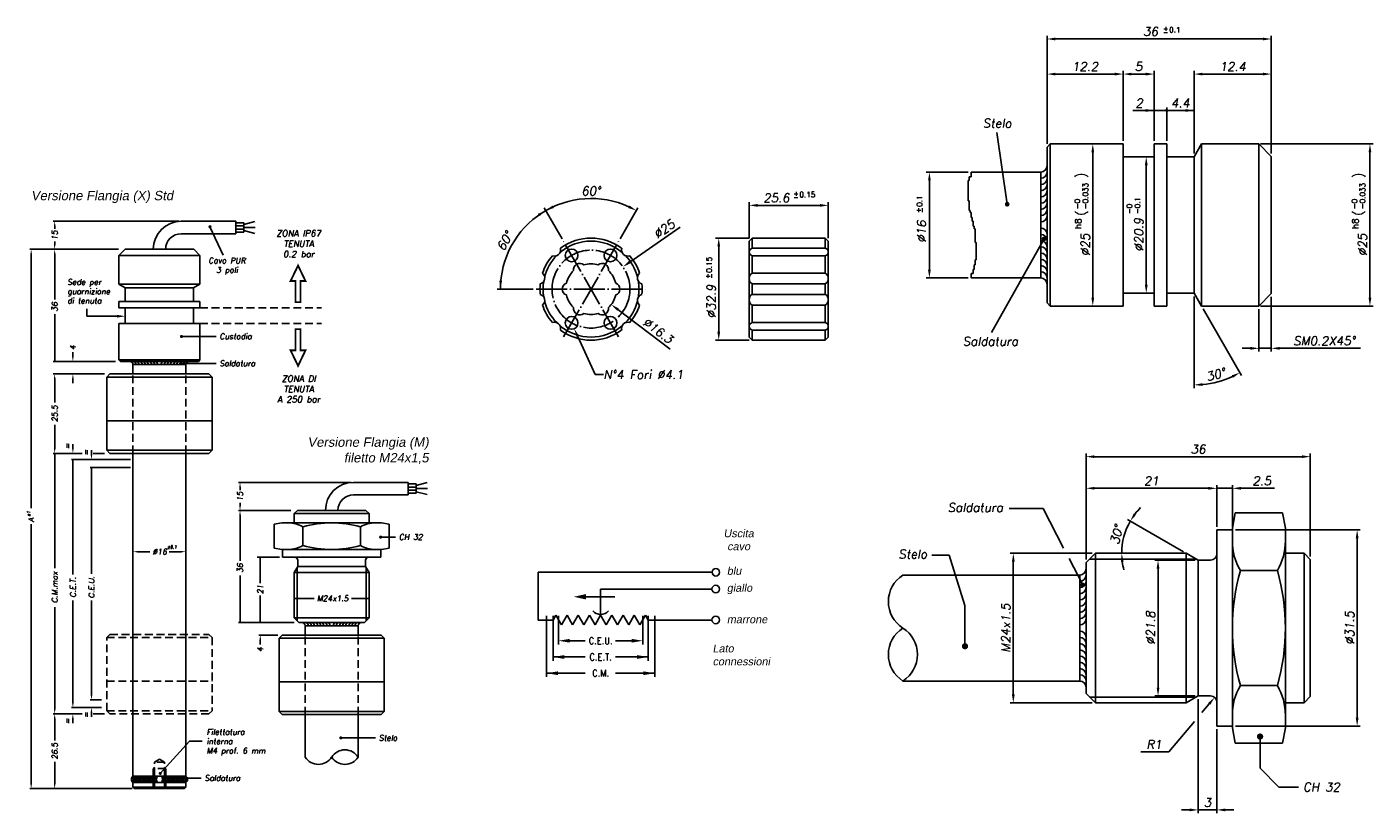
# Model space of a CAD drawing. Extents: x 115 to 547, y 248 to 501.
import ezdxf
from ezdxf.enums import TextEntityAlignment as Align

# ---------------------------------------------------------------- set-up
doc = ezdxf.new("R2010")
doc.units = 0
doc.header["$LTSCALE"] = 10
doc.header["$MEASUREMENT"] = 0
doc.linetypes.add('HIDDEN', pattern=[0.375, 0.25, -0.125])
doc.linetypes.add('TP', pattern=[1.2, 1, -0.1, 0, -0.1])
doc.layers.get('0').update_dxf_attribs({"linetype": 'CONTINUOUS'})
doc.layers.add('QUOTE', color=7, linetype='CONTINUOUS')
doc.styles.add('DEM1', font='romans', dxfattribs={"height": 1.7})
doc.styles.add('DEM2', font='romans.shx', dxfattribs={"oblique": 10})
doc.styles.add('DEM3', font='romans', dxfattribs={"height": 2})
doc.styles.add('Grassetto', font='arialbd0.ttf', dxfattribs={"oblique": 10})

msp = doc.modelspace()

# ---------------------------------------------------------------- linework, layer by layer
at = {"layer": 'QUOTE'}
for p, q in [((442.45, 463.95), (442.45, 497.65)), ((514.45, 463.95), (514.45, 497.65)), ((511.75, 496.65), (445.15, 496.65)), ((442.45, 462.95), (442.45, 486.39)), ((464.15, 485.39), (445.15, 485.39)), ((466.85, 463.95), (466.85, 486.39)), ((466.85, 464.95), (466.85, 486.39)), ((474.15, 485.39), (469.55, 485.39)), ((476.85, 464.95), (476.85, 486.39)), ((489.65, 460.85), (489.65, 486.39)), ((492.35, 485.39), (511.75, 485.39)), ((514.45, 459.93), (514.45, 486.39)), ((489.65, 473.71), (469.96, 473.71)), ((476.85, 463.95), (476.85, 474.71)), ((480.85, 463.95), (480.85, 474.71)), ((480.85, 463.95), (480.85, 474.71)), ((489.65, 459.85), (489.65, 474.71)), ((426.29, 466.6), (429.65, 443.61)), ((442.45, 461.95), (443.45, 462.95)), ((443.45, 462.95), (443.45, 410.95)), ((443.45, 462.95), (466.85, 462.95)), ((465.35, 462.95), (452.8, 462.95)), ((465.85, 462.95), (456.13, 462.95)), ((466.85, 462.95), (466.85, 410.95)), ((476.85, 410.95), (476.85, 462.95)), ((476.85, 462.95), (480.85, 462.95)), ((480.85, 462.95), (480.85, 410.95)), ((489.65, 458.85), (492.02, 462.95)), ((492.02, 462.95), (492.02, 410.95)), ((492.02, 462.95), (510.45, 462.95)), ((514.45, 458.95), (510.45, 462.95)), ((510.45, 462.95), (510.45, 410.95)), ((510.97, 462.95), (547.11, 462.95)), ((442.45, 411.95), (442.45, 461.95)), ((457.13, 460.25), (457.13, 413.65)), ((466.85, 458.85), (476.85, 458.85)), ((475.35, 458.85), (470.98, 458.85)), ((475.85, 458.85), (473.29, 458.85)), ((480.85, 458.85), (489.65, 458.85)), ((489.65, 458.85), (489.65, 415.05)), ((514.45, 458.95), (514.45, 414.95)), ((546.11, 413.65), (546.11, 460.25)), ((417.08, 453.95), (403.68, 453.95)), ((418.08, 453.95), (418.08, 452.44)), ((418.08, 453.95), (440.45, 453.95)), ((440.45, 453.95), (440.45, 436.95)), ((474.29, 456.15), (474.29, 417.75)), ((404.68, 451.25), (404.68, 422.65)), ((417.15, 451.19), (417.15, 444.68)), ((417.46, 451.19), (417.15, 451.19)), ((417.46, 452.44), (417.46, 451.19)), ((418.08, 452.44), (417.46, 452.44)), ((286.74, 432.5), (281, 442.44)), ((305.36, 432.5), (311.1, 442.44)), ((346.81, 432.77), (346.81, 444.25)), ((349.51, 443.25), (369.51, 443.25)), ((372.21, 432.77), (372.21, 444.25)), ((417.15, 444.68), (417.46, 444.68)), ((417.46, 444.68), (417.46, 441.57)), ((417.46, 441.57), (417.77, 441.57)), ((417.77, 441.57), (417.77, 440.95)), ((417.77, 440.95), (418.08, 440.95)), ((418.08, 440.95), (418.08, 439.4)), ((163.75, 438.16), (123.41, 438.16)), ((123.86, 436.66), (123.86, 435.68)), ((164.5, 438.16), (182.05, 438.16)), ((182.05, 438.16), (182.05, 434.16)), ((182.05, 437.66), (184.61, 437.66)), ((182.05, 437.16), (182.05, 436.91)), ((182.05, 436.66), (184.61, 436.66)), ((188.11, 438.1), (184.61, 437.16)), ((184.61, 434.66), (184.61, 437.66)), ((184.61, 436.66), (184.61, 437.66)), ((418.08, 439.4), (418.39, 439.4)), ((418.39, 439.4), (418.39, 438.16)), ((418.39, 438.16), (418.7, 438.16)), ((418.7, 438.16), (418.7, 436.61)), ((418.7, 436.61), (419.01, 436.61)), ((419.01, 436.61), (419.01, 435.67)), ((440.45, 419.95), (440.45, 436.95)), ((164.5, 434.16), (182.05, 434.16)), ((177.98, 427.26), (173.72, 436.39)), ((182.05, 435.66), (184.61, 435.66)), ((182.05, 434.66), (184.61, 434.66)), ((184.61, 436.16), (188.23, 436.16)), ((184.61, 434.66), (184.61, 435.66)), ((188.11, 434.22), (184.61, 435.16)), ((324.63, 436.29), (308.52, 425.06)), ((346.81, 432.77), (336.05, 432.77)), ((347.81, 432.77), (346.81, 431.77)), ((347.81, 432.77), (357.41, 432.77)), ((347.81, 432.77), (347.81, 429.5)), ((371.21, 432.77), (357.41, 432.77)), ((372.21, 431.77), (371.21, 432.77)), ((371.21, 432.77), (371.21, 429.5)), ((419.01, 435.67), (419.33, 435.67)), ((419.33, 435.67), (419.33, 431.33)), ((424.61, 402.4), (441.49, 432.51)), ((142.84, 429.15), (115.86, 429.15)), ((143.59, 429.15), (123.41, 429.15)), ((144.34, 429.15), (123.41, 429.15)), ((123.86, 430.65), (123.86, 431.63)), ((144.49, 427.15), (146.49, 429.15)), ((146.49, 429.15), (168.49, 429.15)), ((168.49, 429.15), (170.49, 427.15)), ((337.05, 430.07), (337.05, 402.67)), ((346.81, 431.77), (346.81, 400.97)), ((346.81, 429.5), (346.81, 427.09)), ((347.81, 429.5), (371.21, 429.5)), ((372.21, 400.97), (372.21, 431.77)), ((372.21, 429.5), (372.21, 427.09)), ((419.33, 431.33), (419.64, 431.33)), ((419.64, 431.33), (419.64, 425.74)), ((116.31, 427.65), (116.31, 346.05)), ((123.86, 427.65), (123.86, 412.99)), ((144.49, 417.94), (144.49, 427.15)), ((144.49, 427.15), (170.49, 427.15)), ((170.49, 417.94), (170.49, 427.15)), ((347.81, 427.09), (371.21, 427.09)), ((347.81, 427.09), (347.81, 421.48)), ((371.21, 427.09), (371.21, 421.48)), ((419.01, 424.19), (419.01, 422.64)), ((419.33, 424.19), (419.01, 424.19)), ((419.33, 425.74), (419.33, 424.19)), ((419.64, 425.74), (419.33, 425.74)), ((346.81, 421.48), (346.81, 418.03)), ((347.81, 421.48), (371.21, 421.48)), ((372.21, 421.48), (372.21, 418.03)), ((417.08, 419.95), (403.68, 419.95)), ((418.08, 421.4), (418.08, 419.95)), ((418.7, 421.4), (418.08, 421.4)), ((418.08, 419.95), (440.45, 419.95)), ((418.7, 422.64), (418.7, 421.4)), ((419.01, 422.64), (418.7, 422.64)), ((144.49, 417.94), (170.49, 417.94)), ((146.54, 416.75), (144.49, 417.94)), ((146.54, 416.75), (168.44, 416.75)), ((146.54, 412.35), (146.54, 416.75)), ((168.44, 416.75), (170.49, 417.94)), ((168.44, 412.35), (168.44, 416.75)), ((277.43, 416.37), (265.95, 416.37)), ((347.81, 418.03), (371.21, 418.03)), ((347.81, 418.03), (347.81, 414.7)), ((371.21, 418.03), (371.21, 414.7)), ((466.85, 415.05), (476.85, 415.05)), ((475.35, 415.05), (470.98, 415.05)), ((475.85, 415.05), (473.29, 415.05)), ((480.85, 415.05), (489.65, 415.05)), ((489.65, 415.05), (492.02, 410.95)), ((514.45, 414.95), (510.45, 410.95)), ((144.49, 412.35), (170.49, 412.35)), ((144.49, 410.35), (144.49, 412.35)), ((170.49, 410.35), (170.49, 412.35)), ((346.81, 414.7), (346.81, 411.25)), ((347.81, 414.7), (371.21, 414.7)), ((347.81, 411.25), (371.21, 411.25)), ((347.81, 411.25), (347.81, 405.65)), ((371.21, 411.25), (371.21, 405.65)), ((372.21, 414.7), (372.21, 411.25)), ((442.45, 411.95), (443.45, 410.95)), ((443.45, 410.95), (466.85, 410.95)), ((465.35, 410.95), (452.8, 410.95)), ((465.85, 410.95), (456.13, 410.95)), ((476.85, 410.95), (480.85, 410.95)), ((489.65, 414.05), (489.65, 384.62)), ((492.02, 410.95), (510.45, 410.95)), ((510.97, 410.95), (534.78, 410.95)), ((511.97, 410.95), (547.11, 410.95)), ((514.45, 413.95), (514.45, 396.37)), ((123.86, 393.15), (123.86, 408.32)), ((134.13, 407.67), (134.13, 410.08)), ((143.84, 407.67), (134.13, 407.67)), ((170.49, 410.35), (144.49, 410.35)), ((146.54, 405.35), (146.54, 410.35)), ((168.44, 405.35), (168.44, 410.35)), ((321.4, 397.14), (304.7, 409.81)), ((492.52, 410.09), (504.87, 388.7)), ((510.45, 409.95), (510.45, 396.37)), ((144.49, 405.35), (170.49, 405.35)), ((144.49, 393.65), (144.49, 405.35)), ((170.49, 393.65), (170.49, 405.35)), ((346.81, 405.65), (346.81, 403.24)), ((347.81, 405.65), (371.21, 405.65)), ((347.81, 403.24), (371.21, 403.24)), ((347.81, 403.24), (347.81, 399.97)), ((371.21, 403.24), (371.21, 399.97)), ((372.21, 405.65), (372.21, 403.24)), ((164.57, 401.18), (175.72, 401.18)), ((297.37, 389), (291.78, 401.22)), ((346.81, 399.97), (336.05, 399.97)), ((346.81, 400.97), (347.81, 399.97)), ((347.81, 399.97), (371.21, 399.97)), ((371.21, 399.97), (372.21, 400.97)), ((129.7, 394.65), (129.7, 396.15)), ((144.49, 393.65), (170.49, 393.65)), ((144.99, 393.15), (144.49, 393.65)), ((169.99, 393.15), (170.49, 393.65)), ((507.75, 397.37), (505.05, 397.37)), ((510.45, 397.37), (514.45, 397.37)), ((517.15, 397.37), (543.08, 397.37)), ((143.38, 393.15), (123.41, 393.15)), ((139.84, 389.15), (123.41, 389.15)), ((139.84, 389.15), (129.25, 389.15)), ((141.59, 389.15), (140.59, 388.15)), ((141.59, 389.15), (173.39, 389.15)), ((169.99, 393.15), (144.99, 393.15)), ((148.99, 392.15), (165.99, 392.15)), ((148.99, 389.15), (148.99, 392.15)), ((164.33, 392.52), (175.72, 392.52)), ((165.99, 389.15), (165.99, 392.15)), ((174.39, 388.15), (173.39, 389.15)), ((297.37, 389), (300.08, 389)), ((123.86, 387.65), (123.86, 379.97)), ((129.7, 387.65), (129.7, 386.15)), ((140.59, 364.65), (140.59, 388.15)), ((140.59, 388.15), (174.39, 388.15)), ((174.39, 388.15), (174.39, 364.65)), ((123.86, 365.15), (123.86, 372.84)), ((140.59, 374.15), (174.39, 374.15)), ((132.51, 363.65), (123.41, 363.65)), ((132.51, 363.65), (123.41, 363.65)), ((123.86, 363.65), (123.86, 326.83)), ((132.71, 363.65), (129.25, 363.65)), ((129.7, 365.15), (129.7, 366.65)), ((132.51, 363.65), (129.74, 363.65)), ((135.67, 363.15), (135.67, 364.65)), ((138.34, 363.65), (136.2, 363.65)), ((139.09, 363.65), (136.26, 363.65)), ((139.84, 363.65), (136.26, 363.65)), ((140.59, 364.65), (141.59, 363.65)), ((140.59, 364.65), (174.39, 364.65)), ((173.39, 363.65), (141.59, 363.65)), ((148.99, 280.06), (148.99, 363.65)), ((165.99, 280.06), (165.99, 363.65)), ((173.39, 363.65), (174.39, 364.65)), ((454.96, 330.6), (454.96, 363.6)), ((526.96, 330.6), (526.96, 363.6)), ((148.24, 361.65), (129.25, 361.65)), ((139.84, 361.65), (129.25, 361.65)), ((129.7, 361.65), (129.7, 324.76)), ((129.7, 360.15), (129.7, 358.65)), ((148.24, 359.15), (135.22, 359.15)), ((135.67, 359.15), (135.67, 325.02)), ((148.99, 362.9), (148.99, 331.65)), ((165.99, 362.9), (165.99, 331.65)), ((457.66, 362.6), (524.26, 362.6)), ((219.04, 354.34), (182.91, 354.34)), ((183.36, 352.84), (183.36, 351.86)), ((219.79, 354.34), (237.34, 354.34)), ((219.79, 350.34), (237.34, 350.34)), ((237.34, 354.34), (237.34, 350.34)), ((237.34, 353.84), (239.9, 353.84)), ((237.34, 353.34), (237.34, 353.09)), ((237.34, 352.84), (239.9, 352.84)), ((237.34, 351.84), (239.9, 351.84)), ((237.34, 350.84), (239.9, 350.84)), ((243.4, 354.28), (239.9, 353.34)), ((239.9, 350.84), (239.9, 353.84)), ((239.9, 352.84), (239.9, 353.84)), ((239.9, 352.34), (243.52, 352.34)), ((239.9, 350.84), (239.9, 351.84)), ((243.4, 350.41), (239.9, 351.34)), ((454.96, 329.6), (454.96, 353.45)), ((457.66, 352.45), (494.26, 352.45)), ((494.26, 352.45), (491.56, 352.45)), ((496.96, 340.1), (496.96, 353.45)), ((496.96, 341.1), (496.96, 353.45)), ((496.96, 352.45), (501.96, 352.45)), ((501.96, 340.1), (501.96, 353.45)), ((504.66, 352.45), (515.45, 352.45)), ((183.36, 346.84), (183.36, 347.82)), ((441.2, 345.93), (430.28, 345.93)), ((447.76, 333.28), (441.2, 345.93)), ((199.63, 345.34), (182.91, 345.34)), ((183.36, 343.84), (183.36, 329.17)), ((200.78, 344.34), (201.78, 345.34)), ((200.78, 341.34), (200.78, 344.34)), ((200.78, 344.34), (224.78, 344.34)), ((201.78, 345.34), (223.78, 345.34)), ((224.78, 344.34), (223.78, 345.34)), ((224.78, 341.34), (224.78, 344.34)), ((486.28, 332.1), (468.32, 342.46)), ((501.96, 339.6), (502.83, 344.55)), ((502.83, 344.55), (518.08, 344.55)), ((518.96, 339.6), (518.08, 344.55)), ((116.31, 257.56), (116.31, 340.9)), ((196.78, 341.34), (194.31, 340.9)), ((194.31, 333.27), (194.31, 340.9)), ((196.78, 341.34), (200.78, 341.34)), ((200.78, 341.34), (224.78, 341.34)), ((203.54, 334.11), (203.54, 340.06)), ((222.02, 334.11), (222.02, 340.06)), ((228.78, 341.34), (224.78, 341.34)), ((228.78, 341.34), (231.26, 340.9)), ((231.26, 333.27), (231.26, 340.9)), ((496.96, 339.1), (501.96, 339.1)), ((496.96, 339.1), (496.96, 276.1)), ((501.96, 339.6), (501.96, 339.1)), ((501.96, 339.1), (501.96, 276.1)), ((502.96, 339.1), (543, 339.1)), ((518.96, 339.6), (518.96, 331.6)), ((196.78, 332.84), (194.31, 333.27)), ((196.78, 332.84), (197.03, 332.84)), ((197.03, 330.34), (197.03, 332.84)), ((197.03, 332.84), (228.53, 332.84)), ((228.5, 336.78), (233.31, 336.78)), ((228.53, 330.34), (228.53, 332.84)), ((228.78, 332.84), (228.53, 332.84)), ((228.78, 332.84), (231.26, 333.27)), ((542, 336.4), (542, 278.8)), ((150.49, 332.1), (154.38, 332.1)), ((164.49, 332.1), (160.6, 332.1)), ((196.03, 330.34), (188.86, 330.34)), ((189.86, 330.34), (189.86, 321.98)), ((197.03, 330.34), (228.53, 330.34)), ((201.88, 327.34), (201.88, 329.34)), ((223.68, 327.34), (223.68, 329.34)), ((411, 330.98), (405.44, 330.98)), ((416.1, 314.88), (411, 330.98)), ((456.96, 331.6), (430.62, 331.6)), ((431.62, 328.9), (431.62, 286.3)), ((453.9, 321.43), (449.5, 329.92)), ((454.96, 328.6), (457.96, 331.6)), ((454.96, 286.6), (454.96, 328.6)), ((456.11, 329.75), (490.35, 329.75)), ((457.96, 331.6), (487.14, 331.6)), ((457.96, 331.6), (457.96, 283.6)), ((489.96, 329.4), (477.08, 329.4)), ((490.96, 329.4), (487.14, 331.6)), ((487.14, 331.6), (487.14, 283.6)), ((490.96, 329.4), (494.96, 329.4)), ((490.96, 329.4), (490.96, 285.8)), ((518.96, 331.6), (524.96, 331.6)), ((518.96, 331.6), (518.96, 283.6)), ((524.96, 331.6), (526.96, 329.6)), ((524.96, 331.6), (524.96, 283.6)), ((526.96, 329.6), (526.96, 285.6)), ((183.36, 309.34), (183.36, 324.5)), ((201.88, 327.34), (200.78, 325.43)), ((200.78, 310.84), (200.78, 325.43)), ((200.78, 325.43), (224.78, 325.43)), ((201.71, 309.91), (201.71, 327.03)), ((201.88, 327.34), (223.68, 327.34)), ((223.68, 327.34), (224.78, 325.43)), ((223.86, 309.91), (223.86, 327.03)), ((224.78, 310.84), (224.78, 325.43)), ((279.11, 325.5), (334.91, 325.5)), ((279.11, 310.17), (279.11, 325.5)), ((396.18, 324.6), (452.96, 324.6)), ((452.96, 324.6), (452.96, 290.6)), ((478.08, 326.7), (478.08, 288.5)), ((504.5, 326.07), (516.41, 326.07)), ((299.14, 320.1), (334.91, 320.1)), ((299.14, 312.15), (299.14, 320.1)), ((129.7, 283.56), (129.7, 316.42)), ((135.67, 286.06), (135.67, 316.42)), ((189.86, 318.06), (189.86, 309.34)), ((207.13, 317.1), (200.78, 317.1)), ((224.78, 317.1), (219.1, 317.1)), ((294.32, 317.63), (303.71, 317.63)), ((123.86, 281.56), (123.86, 314.35)), ((281.8, 311.53), (281.8, 291.9)), ((283.84, 310.17), (284.74, 311.73)), ((283.84, 311.53), (283.84, 297.11)), ((284.74, 311.73), (286.54, 308.61)), ((285.64, 311.53), (285.64, 302.32)), ((286.54, 308.61), (288.34, 311.73)), ((288.34, 311.73), (290.14, 308.61)), ((290.14, 308.61), (291.94, 311.73)), ((291.94, 311.73), (293.74, 308.61)), ((293.74, 308.61), (295.54, 311.73)), ((295.54, 311.73), (297.34, 308.61)), ((297.34, 308.61), (299.14, 311.73)), ((299.14, 311.73), (300.94, 308.61)), ((300.94, 308.61), (302.74, 311.73)), ((302.74, 311.73), (304.54, 308.61)), ((304.54, 308.61), (306.34, 311.73)), ((306.34, 311.73), (308.14, 308.61)), ((308.14, 308.61), (309.94, 311.73)), ((309.94, 311.73), (311.74, 308.61)), ((311.74, 308.61), (313.54, 311.73)), ((312.64, 311.53), (312.64, 302.32)), ((313.54, 311.73), (314.44, 310.17)), ((314.44, 311.53), (314.44, 297.11)), ((316.48, 311.53), (316.48, 291.9)), ((416.1, 301.75), (416.1, 314.88)), ((200.71, 309.34), (182.91, 309.34)), ((197.03, 309.34), (188.86, 309.34)), ((202.28, 309.34), (200.78, 310.84)), ((200.78, 310.84), (224.78, 310.84)), ((223.28, 309.34), (202.28, 309.34)), ((204.28, 308.34), (221.28, 308.34)), ((204.28, 305.34), (204.28, 308.34)), ((221.28, 305.34), (221.28, 308.34)), ((223.28, 309.34), (224.78, 310.84)), ((283.84, 310.17), (279.11, 310.17)), ((314.44, 310.17), (334.91, 310.17)), ((189.4, 305.34), (195.53, 305.34)), ((189.86, 303.84), (189.86, 302.34)), ((196.88, 305.34), (195.88, 304.34)), ((195.88, 280.84), (195.88, 304.34)), ((195.88, 304.34), (229.68, 304.34)), ((196.88, 305.34), (228.68, 305.34)), ((229.68, 304.34), (228.68, 305.34)), ((229.68, 304.34), (229.68, 280.84)), ((283.84, 303.52), (283.84, 302.32)), ((287.67, 303.52), (294.13, 303.52)), ((303.87, 303.52), (310.22, 303.52)), ((283.84, 298.31), (294.13, 298.31)), ((303.87, 298.31), (314.44, 298.31)), ((195.88, 290.34), (229.68, 290.34)), ((281.8, 293.1), (294.13, 293.1)), ((303.87, 293.1), (316.48, 293.1)), ((396.18, 290.6), (452.96, 290.6)), ((454.96, 286.6), (457.96, 283.6)), ((456.11, 285.45), (490.35, 285.45)), ((489.96, 285.8), (477.08, 285.8)), ((490.96, 285.8), (487.14, 283.6)), ((490.96, 285.8), (494.96, 285.8)), ((504.5, 289.12), (516.41, 289.12)), ((524.96, 283.6), (526.96, 285.6)), ((138.94, 282.06), (129.25, 282.06)), ((138.94, 282.06), (129.25, 282.06)), ((129.7, 283.56), (129.7, 285.06)), ((138.94, 284.56), (135.22, 284.56)), ((456.96, 283.6), (430.62, 283.6)), ((457.96, 283.6), (487.14, 283.6)), ((490.96, 284.8), (490.96, 248.22)), ((492.17, 280.49), (494.51, 283.26)), ((518.96, 283.6), (524.96, 283.6)), ((518.96, 275.6), (518.96, 283.6)), ((132.51, 280.06), (123.41, 280.06)), ((132.51, 280.06), (123.41, 280.06)), ((123.86, 278.56), (123.86, 271.47)), ((132.71, 280.06), (129.25, 280.06)), ((129.7, 278.56), (129.7, 277.06)), ((132.51, 280.06), (129.74, 280.06)), ((132.51, 280.06), (129.74, 280.06)), ((135.67, 280.56), (135.67, 279.06)), ((138.34, 280.06), (136.2, 280.06)), ((139.84, 280.06), (136.26, 280.06)), ((148.99, 260.06), (148.99, 280.06)), ((165.99, 260.06), (165.99, 280.06)), ((195.88, 280.84), (196.88, 279.84)), ((195.88, 280.84), (229.68, 280.84)), ((228.68, 279.84), (196.88, 279.84)), ((204.28, 266.18), (204.28, 279.84)), ((221.28, 266.18), (221.28, 279.84)), ((228.68, 279.84), (229.68, 280.84)), ((481.53, 267.82), (489.74, 277.59)), ((215.71, 272.34), (226.86, 272.34)), ((496.96, 276.1), (501.96, 276.1)), ((496.96, 275.1), (496.96, 248.22)), ((501.96, 275.6), (501.96, 276.1)), ((501.96, 275.6), (502.83, 270.65)), ((502.96, 276.1), (543, 276.1)), ((510.84, 272.77), (510.84, 262.62)), ((518.96, 275.6), (518.08, 270.65)), ((157.76, 260.95), (167.11, 271.25)), ((167.11, 271.25), (171.26, 271.25)), ((502.83, 270.65), (518.08, 270.65)), ((123.86, 257.56), (123.86, 264.64)), ((472.55, 267.82), (481.53, 267.82)), ((165.99, 260.06), (148.99, 260.06)), ((163.93, 259.44), (170.94, 259.44)), ((510.84, 262.62), (516.89, 256.49)), ((147.99, 256.06), (115.86, 256.06)), ((148.74, 256.06), (123.41, 256.06)), ((165.99, 258.06), (148.99, 258.06)), ((148.99, 256.56), (148.99, 258.06)), ((148.99, 256.56), (165.99, 256.56)), ((148.99, 256.56), (149.49, 256.06)), ((165.49, 256.06), (149.49, 256.06)), ((165.99, 256.56), (165.49, 256.06)), ((165.99, 256.56), (165.99, 258.06)), ((516.89, 256.49), (523.22, 256.49)), ((488.26, 249.22), (485.56, 249.22)), ((490.96, 249.22), (496.96, 249.22)), ((499.66, 249.22), (502.36, 249.22))]:
    msp.add_line(p, q, dxfattribs=at)
at = {"layer": 'QUOTE', "linetype": 'TP'}
for p, q in [((304.86, 401.1), (287.24, 431.63)), ((287.24, 401.1), (304.86, 431.63)), ((278.43, 416.37), (313.68, 416.37))]:
    msp.add_line(p, q, dxfattribs=at)
at = {"layer": 'QUOTE', "linetype": 'HIDDEN'}
for p, q in [((170.49, 410.35), (209.49, 410.35)), ((170.49, 405.35), (209.49, 405.35)), ((148.99, 363.65), (148.99, 389.15)), ((165.99, 363.65), (165.99, 389.15)), ((140.59, 304.56), (141.59, 305.56)), ((140.59, 281.06), (140.59, 304.56)), ((140.59, 304.56), (174.39, 304.56)), ((141.59, 305.56), (173.39, 305.56)), ((173.39, 305.56), (174.39, 304.56)), ((174.39, 304.56), (174.39, 281.06)), ((204.28, 279.84), (204.28, 305.34)), ((221.28, 279.84), (221.28, 305.34)), ((140.59, 290.56), (174.39, 290.56)), ((140.59, 281.06), (141.59, 280.06)), ((140.59, 281.06), (174.39, 281.06)), ((174.39, 281.06), (173.39, 280.06)), ((173.39, 280.06), (141.59, 280.06)), ((155.87, 264.56), (157.49, 265.49)), ((155.87, 256.56), (155.87, 264.56)), ((159.11, 264.56), (155.87, 264.56)), ((159.11, 264.56), (157.49, 265.49)), ((159.11, 256.56), (159.11, 264.56)), ((155.87, 262.94), (155.49, 262.56)), ((155.49, 256.18), (155.49, 262.56)), ((159.49, 262.56), (155.49, 262.56)), ((159.11, 262.94), (159.49, 262.56)), ((159.49, 256.18), (159.49, 262.56)), ((155.87, 256.56), (155.37, 256.06)), ((159.11, 256.56), (155.87, 256.56)), ((159.11, 256.56), (159.61, 256.06))]:
    msp.add_line(p, q, dxfattribs=at)
at = {"layer": 'QUOTE'}
for points, const_width in [([(480.6, 473.71, 1), (481.1, 473.71, 1)], 0.5), ([(429.27, 443.61, 1), (430.02, 443.61, 1)], 0.75), ([(173.72, 436.14, 1), (173.72, 436.64, 1)], 0.5), ([(441.12, 432.51, 1), (441.87, 432.51, 1)], 0.75), ([(164.57, 400.93, 1), (164.57, 401.43, 1)], 0.5), ([(164.08, 392.52, 1), (164.58, 392.52, 1)], 0.5), ([(228.5, 336.53, 1), (228.5, 337.03, 1)], 0.5), ([(453.52, 321.43, 1), (454.27, 321.43, 1)], 0.75), ([(415.6, 301.75, 1), (416.6, 301.75, 1)], 1), ([(215.71, 272.09, 1), (215.71, 272.59, 1)], 0.5), ([(510.34, 272.77, 1), (511.34, 272.77, 1)], 1), ([(157.51, 260.95, 1), (158.01, 260.95, 1)], 0.5)]:
    msp.add_lwpolyline(points, format="xyb", close=True, dxfattribs=dict(at, const_width=const_width))
at = {"layer": 'QUOTE', "const_width": 0.6}
for points in [[(202.79, 412.19), (202.79, 418.95), (204.39, 418.95), (201.99, 423.95), (199.58, 418.95), (201.19, 418.95), (201.19, 412.19)], [(202.79, 403.52), (202.79, 396.75), (204.39, 396.75), (201.99, 391.75), (199.58, 396.75), (201.19, 396.75), (201.19, 403.52)]]:
    msp.add_lwpolyline(points, close=True, dxfattribs=at)
at = {"layer": 'QUOTE', "linetype": 'TP'}
msp.add_circle((296.05, 416.37), 12.5, dxfattribs=at)
at = {"layer": 'QUOTE'}
for centre, radius in [((289.8, 427.19), 2.05), ((302.3, 427.19), 2.05), ((289.8, 405.54), 2.05), ((302.3, 405.54), 2.05), ((336.11, 325.5), 1.2), ((336.08, 320.12), 1.2), ((336.08, 310.19), 1.2)]:
    msp.add_circle(centre, radius, dxfattribs=at)
for centre, radius, start, end in [((440.45, 455.95), 2, 270, 0), ((440.45, 453.95), 2, 270, 0), ((440.45, 451.95), 2, 270, 0), ((440.45, 449.95), 2, 270, 0), ((296.05, 416.37), 29.1, 65.3174, 180), ((440.45, 447.95), 2, 270, 0), ((440.45, 445.95), 2, 270, 0), ((440.45, 443.95), 2, 270, 0), ((440.45, 441.95), 2, 270, 0), ((164.5, 429.15), 9.01, 90, 180), ((440.45, 439.95), 2, 270, 0), ((164.5, 429.15), 5.01, 90, 180), ((296.05, 416.37), 16.4, 53.17, 126.83), ((440.45, 433.95), 2, 0, 90), ((440.45, 431.95), 2, 0, 90), ((284.29, 428.98), 2, 251.1967, 14.8033), ((296.05, 416.37), 15.4, 49.6717, 130.3283), ((307.82, 428.98), 2, 165.1967, 288.8033), ((348.03, 428.29), 1.22, 100.4889, 259.5111), ((370.99, 428.29), 1.22, 280.4889, 79.5111), ((440.45, 429.95), 2, 0, 90), ((440.45, 427.95), 2, 0, 90), ((440.45, 425.95), 2, 0, 90), ((296.05, 416.37), 16.4, 139.17, 161.83), ((296.05, 416.37), 15.4, 135.6717, 165.3283), ((292.43, 422.65), 2, 49.8769, 190.1231), ((296.05, 416.37), 8.15, 73.343, 106.657), ((299.68, 422.65), 2, 349.8769, 130.1231), ((296.05, 416.37), 15.4, 14.6717, 44.3283), ((296.05, 416.37), 16.4, 18.17, 40.83), ((440.45, 423.95), 2, 0, 90), ((440.45, 421.95), 2, 0, 90), ((279.18, 419.96), 2, 286.1967, 49.8033), ((296.05, 416.37), 8.15, 133.343, 166.657), ((296.05, 416.37), 8.15, 13.343, 46.657), ((312.92, 419.96), 2, 130.1967, 253.8033), ((348.8, 419.76), 1.99, 119.7727, 240.2273), ((370.23, 419.76), 1.99, 299.7727, 60.2273), ((440.45, 419.95), 2, 0, 90), ((440.45, 417.95), 2, 0, 90), ((296.05, 416.37), 16.4, 174.17, 185.83), ((296.05, 416.37), 15.4, 170.6717, 189.3283), ((288.8, 416.37), 2, 109.8769, 250.1231), ((303.3, 416.37), 2, 289.8769, 70.1231), ((296.05, 416.37), 15.4, 350.6717, 9.3283), ((296.05, 416.37), 16.4, 354.17, 5.83), ((279.18, 412.78), 2, 310.1967, 73.8033), ((296.05, 416.37), 16.4, 198.17, 220.83), ((296.05, 416.37), 15.4, 194.6717, 224.3283), ((296.05, 416.37), 8.15, 193.343, 226.657), ((296.05, 416.37), 8.15, 313.343, 346.657), ((296.05, 416.37), 15.4, 315.6717, 345.3283), ((296.05, 416.37), 16.4, 319.17, 341.83), ((312.92, 412.78), 2, 106.1967, 229.8033), ((348.8, 412.98), 1.99, 119.7727, 240.2273), ((370.23, 412.98), 1.99, 299.7727, 60.2273), ((292.43, 410.09), 2, 169.8769, 310.1231), ((296.05, 416.37), 8.15, 253.343, 286.657), ((299.68, 410.09), 2, 229.8769, 10.1231), ((284.29, 403.75), 2, 345.1967, 108.8033), ((296.05, 416.37), 15.4, 229.6717, 310.3283), ((296.05, 416.37), 16.4, 233.17, 306.542), ((307.82, 403.75), 2, 71.1967, 194.8033), ((348.03, 404.44), 1.22, 100.4889, 259.5111), ((370.99, 404.44), 1.22, 280.4889, 79.5111), ((147.99, 392.15), 1, 0, 90), ((148.99, 392.15), 1, 0, 90), ((149.99, 392.15), 1, 0, 90), ((150.99, 392.15), 1, 0, 90), ((151.99, 392.15), 1, 0, 90), ((152.99, 392.15), 1, 0, 90), ((153.99, 392.15), 1, 0, 90), ((154.99, 392.15), 1, 0, 90), ((155.99, 392.15), 1, 0, 90), ((158.99, 392.15), 1, 90, 180), ((159.99, 392.15), 1, 90, 180), ((160.99, 392.15), 1, 90, 180), ((161.99, 392.15), 1, 90, 180), ((162.99, 392.15), 1, 90, 180), ((163.99, 392.15), 1, 90, 180), ((164.99, 392.15), 1, 90, 180), ((165.99, 392.15), 1, 90, 180), ((166.99, 392.15), 1, 90, 180), ((489.65, 415.05), 29.43, 275.2582, 294.7418), ((219.79, 345.34), 9.01, 90, 180), ((219.79, 345.34), 5.01, 90, 180), ((487.14, 331.6), 20.73, 135.0663, 142.5332), ((487.14, 331.6), 20.73, 150, 180), ((198.93, 332.33), 9.01, 59.167, 90.913), ((212.78, 307.17), 34.17, 74.3133, 105.6867), ((226.64, 332.33), 9.01, 89.087, 120.833), ((198.93, 341.85), 9.01, 269.087, 300.833), ((212.78, 367), 34.17, 254.3133, 285.6867), ((226.64, 341.85), 9.01, 239.167, 270.913), ((519.98, 335.31), 18.02, 179.087, 210.833), ((500.93, 335.31), 18.02, 329.167, 0.913), ((200.88, 329.34), 1, 0, 90), ((224.68, 329.34), 1, 90, 180), ((487.14, 331.6), 20.73, 187.4668, 194.9337), ((494.96, 331.4), 2, 270, 0), ((401.57, 316.1), 10.07, 122.3955, 237.6045), ((452.96, 326.6), 2, 270, 0), ((452.96, 324.6), 2, 270, 0), ((570.29, 307.6), 68.33, 164.3133, 195.6867), ((450.62, 307.6), 68.33, 344.3133, 15.6867), ((452.96, 322.6), 2, 270, 0), ((452.96, 320.6), 2, 270, 0), ((452.96, 318.6), 2, 270, 0), ((452.96, 316.6), 2, 270, 0), ((299.14, 315.48), 3.51, 223.1106, 316.8894), ((452.96, 314.6), 2, 270, 0), ((452.96, 312.6), 2, 270, 0), ((203.28, 308.34), 1, 0, 90), ((204.28, 308.34), 1, 0, 90), ((205.28, 308.34), 1, 0, 90), ((206.28, 308.34), 1, 0, 90), ((207.28, 308.34), 1, 0, 90), ((208.28, 308.34), 1, 0, 90), ((209.28, 308.34), 1, 0, 90), ((210.28, 308.34), 1, 0, 90), ((211.28, 308.34), 1, 0, 90), ((214.28, 308.34), 1, 90, 180), ((215.28, 308.34), 1, 90, 180), ((216.28, 308.34), 1, 90, 180), ((217.28, 308.34), 1, 90, 180), ((218.28, 308.34), 1, 90, 180), ((219.28, 308.34), 1, 90, 180), ((220.28, 308.34), 1, 90, 180), ((221.28, 308.34), 1, 90, 180), ((222.28, 308.34), 1, 90, 180), ((401.57, 299.1), 10.07, 122.3955, 237.6045), ((390.78, 299.1), 10.07, 302.3955, 57.6045), ((452.96, 310.6), 2, 270, 0), ((452.96, 304.6), 2, 0, 90), ((452.96, 302.6), 2, 0, 90), ((452.96, 300.6), 2, 0, 90), ((452.96, 298.6), 2, 0, 90), ((452.96, 296.6), 2, 0, 90), ((452.96, 294.6), 2, 0, 90), ((452.96, 292.6), 2, 0, 90), ((452.96, 290.6), 2, 0, 90), ((452.96, 288.6), 2, 0, 90), ((494.96, 283.8), 2, 0, 90), ((519.98, 279.88), 18.02, 149.167, 180.913), ((500.93, 279.88), 18.02, 359.087, 30.833), ((217.03, 263.48), 5.03, 32.3955, 147.6045), ((208.53, 268.88), 5.03, 212.3955, 327.6045), ((217.03, 268.88), 5.03, 212.3955, 327.6045), ((149.74, 259.06), 1.25, 126.8699, 233.1301), ((150.24, 259.06), 1.25, 126.8699, 233.1301), ((150.74, 259.06), 1.25, 126.8699, 233.1301), ((151.24, 259.06), 1.25, 126.8699, 233.1301), ((151.74, 259.06), 1.25, 126.8699, 233.1301), ((152.24, 259.06), 1.25, 126.8699, 233.1301), ((152.74, 259.06), 1.25, 126.8699, 233.1301), ((153.24, 259.06), 1.25, 126.8699, 233.1301), ((153.74, 259.06), 1.25, 126.8699, 233.1301), ((154.24, 259.06), 1.25, 126.8699, 233.1301), ((154.74, 259.06), 1.25, 126.8699, 233.1301), ((155.24, 259.06), 1.25, 126.8699, 233.1301), ((155.74, 259.06), 1.25, 126.8699, 233.1301), ((156.24, 259.06), 1.25, 126.8699, 233.1301), ((156.74, 259.06), 1.25, 126.8699, 233.1301), ((157.24, 259.06), 1.25, 126.8699, 233.1301), ((157.74, 259.06), 1.25, 126.8699, 233.1301), ((157.24, 259.06), 1.25, 306.8699, 53.1301), ((157.74, 259.06), 1.25, 306.8699, 53.1301), ((158.24, 259.06), 1.25, 306.8699, 53.1301), ((158.74, 259.06), 1.25, 306.8699, 53.1301), ((159.24, 259.06), 1.25, 306.8699, 53.1301), ((159.74, 259.06), 1.25, 306.8699, 53.1301), ((160.24, 259.06), 1.25, 306.8699, 53.1301), ((160.74, 259.06), 1.25, 306.8699, 53.1301), ((161.24, 259.06), 1.25, 306.8699, 53.1301), ((161.74, 259.06), 1.25, 306.8699, 53.1301), ((162.24, 259.06), 1.25, 306.8699, 53.1301), ((162.74, 259.06), 1.25, 306.8699, 53.1301), ((163.24, 259.06), 1.25, 306.8699, 53.1301), ((163.74, 259.06), 1.25, 306.8699, 53.1301), ((164.24, 259.06), 1.25, 306.8699, 53.1301), ((164.74, 259.06), 1.25, 306.8699, 53.1301), ((165.24, 259.06), 1.25, 306.8699, 53.1301)]:
    msp.add_arc(centre, radius, start, end, dxfattribs=at)
for points in [[(445.15, 497.1), (445.15, 496.2), (442.45, 496.65)], [(511.75, 497.1), (511.75, 496.2), (514.45, 496.65)], [(445.15, 485.84), (445.15, 484.94), (442.45, 485.39)], [(464.15, 485.84), (464.15, 484.94), (466.85, 485.39)], [(469.55, 485.84), (469.55, 484.94), (466.85, 485.39)], [(474.15, 485.84), (474.15, 484.94), (476.85, 485.39)], [(492.35, 485.84), (492.35, 484.94), (489.65, 485.39)], [(511.75, 485.84), (511.75, 484.94), (514.45, 485.39)], [(474.15, 474.16), (474.15, 473.26), (476.85, 473.71)], [(486.95, 474.16), (486.95, 473.26), (489.65, 473.71)], [(456.68, 460.25), (457.58, 460.25), (457.13, 462.95)], [(545.66, 460.25), (546.56, 460.25), (546.11, 462.95)], [(473.84, 456.15), (474.74, 456.15), (474.29, 458.85)], [(404.23, 451.25), (405.13, 451.25), (404.68, 453.95)], [(278.97, 440.52), (279.45, 439.76), (281.5, 441.57)], [(284.1, 442.41), (283.69, 443.21), (281.5, 441.57)], [(308.41, 443.21), (308, 442.41), (310.6, 441.57)], [(349.51, 443.7), (349.51, 442.8), (346.81, 443.25)], [(369.51, 443.7), (369.51, 442.8), (372.21, 443.25)], [(123.61, 436.66), (124.11, 436.66), (123.86, 438.16)], [(336.6, 430.07), (337.5, 430.07), (337.05, 432.77)], [(116.06, 427.65), (116.56, 427.65), (116.31, 429.15)], [(123.61, 430.65), (124.11, 430.65), (123.86, 429.15)], [(123.61, 427.65), (124.11, 427.65), (123.86, 429.15)], [(308.26, 425.43), (308.78, 424.69), (306.31, 423.52)], [(404.23, 422.65), (405.13, 422.65), (404.68, 419.95)], [(267.49, 419.05), (266.6, 419.08), (266.95, 416.37)], [(473.84, 417.75), (474.74, 417.75), (474.29, 415.05)], [(304.97, 410.17), (304.42, 409.45), (302.54, 411.44)], [(456.68, 413.65), (457.58, 413.65), (457.13, 410.95)], [(545.66, 413.65), (546.56, 413.65), (546.11, 410.95)], [(143.84, 408.12), (143.84, 407.22), (146.54, 407.67)], [(292.19, 401.41), (291.37, 401.04), (290.65, 403.68)], [(336.6, 402.67), (337.5, 402.67), (337.05, 399.97)], [(507.75, 397.82), (507.75, 396.92), (510.45, 397.37)], [(517.15, 397.82), (517.15, 396.92), (514.45, 397.37)], [(123.61, 394.65), (124.11, 394.65), (123.86, 393.15)], [(129.45, 394.65), (129.95, 394.65), (129.7, 393.15)], [(123.61, 387.65), (124.11, 387.65), (123.86, 389.15)], [(129.45, 387.65), (129.95, 387.65), (129.7, 389.15)], [(501.76, 388.72), (502.18, 387.92), (504.37, 389.57)], [(492.37, 385.3), (492.33, 386.2), (489.65, 385.62)], [(123.61, 365.15), (124.11, 365.15), (123.86, 363.65)], [(123.61, 362.15), (124.11, 362.15), (123.86, 363.65)], [(129.45, 365.15), (129.95, 365.15), (129.7, 363.65)], [(135.42, 363.15), (135.92, 363.15), (135.67, 361.65)], [(457.66, 363.05), (457.66, 362.15), (454.96, 362.6)], [(524.26, 363.05), (524.26, 362.15), (526.96, 362.6)], [(129.45, 360.15), (129.95, 360.15), (129.7, 361.65)], [(129.45, 360.15), (129.95, 360.15), (129.7, 361.65)], [(135.42, 357.65), (135.92, 357.65), (135.67, 359.15)], [(183.11, 352.84), (183.61, 352.84), (183.36, 354.34)], [(457.66, 352.9), (457.66, 352), (454.96, 352.45)], [(494.26, 352.9), (494.26, 352), (496.96, 352.45)], [(494.26, 352.9), (494.26, 352), (496.96, 352.45)], [(504.66, 352.9), (504.66, 352), (501.96, 352.45)], [(183.11, 346.84), (183.61, 346.84), (183.36, 345.34)], [(183.11, 343.84), (183.61, 343.84), (183.36, 345.34)], [(471.06, 343.96), (470.31, 344.46), (469.19, 341.96)], [(541.55, 336.4), (542.45, 336.4), (542, 339.1)], [(150.49, 331.85), (150.49, 332.35), (148.99, 332.1)], [(164.49, 331.85), (164.49, 332.35), (165.99, 332.1)], [(189.61, 328.84), (190.11, 328.84), (189.86, 330.34)], [(431.17, 328.9), (432.07, 328.9), (431.62, 331.6)], [(466.14, 328.87), (467.04, 328.93), (466.41, 331.6)], [(477.63, 326.7), (478.53, 326.7), (478.08, 329.4)], [(202.28, 316.85), (202.28, 317.35), (200.78, 317.1)], [(223.28, 316.85), (223.28, 317.35), (224.78, 317.1)], [(290.51, 317.63), (294.47, 318.51), (294.47, 316.76)], [(183.11, 310.84), (183.61, 310.84), (183.36, 309.34)], [(189.61, 310.84), (190.11, 310.84), (189.86, 309.34)], [(189.61, 303.84), (190.11, 303.84), (189.86, 305.34)], [(289.24, 302.92), (289.24, 304.12), (285.64, 303.52)], [(309.04, 302.92), (309.04, 304.12), (312.64, 303.52)], [(287.44, 297.71), (287.44, 298.91), (283.84, 298.31)], [(310.84, 297.71), (310.84, 298.91), (314.44, 298.31)], [(285.4, 292.5), (285.4, 293.7), (281.8, 293.1)], [(312.88, 292.5), (312.88, 293.7), (316.48, 293.1)], [(135.42, 286.06), (135.92, 286.06), (135.67, 284.56)], [(431.17, 286.3), (432.07, 286.3), (431.62, 283.6)], [(477.63, 288.5), (478.53, 288.5), (478.08, 285.8)], [(494.16, 283.55), (494.85, 282.97), (496.24, 285.33)], [(123.61, 281.56), (124.11, 281.56), (123.86, 280.06)], [(129.45, 283.56), (129.95, 283.56), (129.7, 282.06)], [(129.45, 283.56), (129.95, 283.56), (129.7, 282.06)], [(135.42, 280.56), (135.92, 280.56), (135.67, 282.06)], [(123.61, 278.56), (124.11, 278.56), (123.86, 280.06)], [(129.45, 278.56), (129.95, 278.56), (129.7, 280.06)], [(541.55, 278.8), (542.45, 278.8), (542, 276.1)], [(116.06, 257.56), (116.56, 257.56), (116.31, 256.06)], [(123.61, 257.56), (124.11, 257.56), (123.86, 256.06)], [(488.26, 249.67), (488.26, 248.77), (490.96, 249.22)], [(499.66, 249.67), (499.66, 248.77), (496.96, 249.22)]]:
    msp.add_solid(points, dxfattribs=at)

# ---------------------------------------------------------------- texts
at = {"char_height": 2.5, "style": 'Grassetto'}
for s, insert, width, attachment_point in [('{\\fArial|b0|i0|c0|p34;Uscita\\Pcavo}', (343.45, 339.24), 27.1396, 2), ('{\\fArial|b0|i0|c0|p34;blu}', (339.66, 327.19), 13.3533, 1), ('{\\fArial|b0|i0|c0|p34;giallo}', (339.66, 321.74), 13.3533, 1), ('{\\fArial|b0|i0|c0|p34;marrone}', (339.66, 311.64), 13.3533, 1), ('{\\fArial|b0|i0|c0|p34;Lato\\Pconnessioni}', (335.07, 302.28), 27.1396, 1)]:
    msp.add_mtext(s, dxfattribs=dict(at, insert=insert, width=width, attachment_point=attachment_point))
at = {"layer": 'QUOTE', "style": 'DEM1'}
for s, height, p in [('+', 1.53, (479.69, 499.22)), ('-', 1.53, (479.69, 498.05)), ('0.1', 1.7, (481.63, 498.76)), ('+', 1.53, (361.02, 446.32)), ('-', 1.53, (361.02, 445.15)), ('0.15', 1.7, (362.95, 445.85))]:
    msp.add_text(s, height=height, dxfattribs=at).set_placement(p)
at = {"layer": 'QUOTE', "style": 'DEM2', "text_generation_flag": 2}
for p in [(454.67, 453.77), (543.66, 453.77)]:
    msp.add_text('(', height=2.8, rotation=90, dxfattribs=at).set_placement(p)
at = {"layer": 'QUOTE'}
for s, height, style, p in [('0.1', 1.7, 'DEM1', (402.39, 442.8)), ('-0.033', 1.7, 'DEM1', (455.6, 442)), ('-0.033', 1.7, 'DEM1', (544.59, 442)), ('+', 1.53, 'DEM1', (401.93, 440.86)), ('-', 1.53, 'DEM1', (403.1, 440.86)), ('-0', 1.7, 'DEM1', (453.02, 442)), ('(', 2.8, 'DEM2', (454.67, 439.97)), ('-0', 1.7, 'DEM1', (469.72, 440.41)), ('-0.1', 1.7, 'DEM1', (472.31, 440.41)), ('-0', 1.7, 'DEM1', (542, 442)), ('(', 2.8, 'DEM2', (543.66, 439.97)), ('h8', 2, 'DEM1', (453.43, 435.69)), ('h8', 2, 'DEM1', (542.42, 435.69)), ('0.15', 1.7, 'DEM1', (334.79, 421.63)), ('+', 1.53, 'DEM1', (334.33, 419.7)), ('-', 1.53, 'DEM1', (335.5, 419.7))]:
    msp.add_text(s, height=height, rotation=90, dxfattribs=dict(at, style=style)).set_placement(p)
at = {"layer": 'QUOTE', "style": 'DEM2', "oblique": 10}
for s, height, p in [('N°4 Fori %%C4.1', 2.8, (300.03, 387.53)), ('%%p0.1', 1, (159.96, 333.11))]:
    msp.add_text(s, height=height, dxfattribs=at).set_placement(p)
msp.add_text('%%p1', height=1, rotation=90, dxfattribs=at).set_placement((116.04, 343.37))
at = {"layer": 'QUOTE', "style": 'DEM3', "width": 0.9}
for s, p in [('C.E.U.', (299.14, 303.52)), ('C.E.T.', (299.14, 298.31)), ('C.M.', (299.14, 293.1))]:
    msp.add_text(s, height=2.16, dxfattribs=at).set_placement(p, align=Align.MIDDLE)
at = {"layer": 'QUOTE', "style": 'DEM2'}
for s, insert, char_height, attachment_point in [('\\A1;36', (475.69, 499.05), 2.8, 5), ('\\A1;12.2', (454.65, 487.79), 2.8, 5), ('\\A1;5', (471.85, 487.79), 2.8, 5), ('\\A1;12.4', (502.05, 487.79), 2.8, 5), ('\\A1;2', (472.03, 476.11), 2.8, 5), ('\\A1;4.4', (485.25, 476.11), 2.8, 5), ('\\A1;Stelo', (426.46, 469.61), 2.8, 5), ('\\A1;60°', (296.05, 447.87), 2.8, 5), ('25.6', (355.55, 445.65), 2.8, 5), ('ZONA IP67\\PTENUTA\\P0.2 bar', (202.2, 430.94), 2, 5), ('Cavo PUR\\P3 poli', (179.17, 423.73), 1.8, 5), ('Sede per\\Pguarnizione\\Pdi tenuta', (127.92, 415.65), 1.8, 4), ('Custodia', (176.78, 401.19), 1.8, 4), ('\\A1;Saldatura', (424.28, 399.6), 2.8, 5), ('\\A1;SM0.2X45°', (531.47, 399.77), 2.8, 5), ('Saldatura', (176.78, 392.53), 1.8, 4), ('ZONA DI\\PTENUTA\\PA 250 bar', (202.2, 384.32), 2, 5), ('\\A1;36', (490.96, 365), 2.8, 5), ('\\A1;21', (475.96, 354.85), 2.8, 5), ('\\A1;2.5', (511.4, 354.85), 2.8, 5), ('\\A1;Saldatura', (419.44, 346.3), 2.8, 5), ('CH 32', (234.37, 336.79), 1.8, 4), ('\\A1;∅16', (157.59, 332.11), 1.8, 5), ('\\A1;Stelo', (403.99, 331.34), 2.8, 6), ('M24x1.5', (213.11, 317.11), 1.8, 5), ('Filettatura\\Pinterna\\PM4 prof. 6 mm', (172.63, 270.94), 1.8, 4), ('Stelo', (227.92, 272.35), 1.8, 4), ('R1', (476.82, 270.22), 2.8, 5), ('Saldatura', (172, 259.45), 1.8, 4), ('\\A1;CH 32', (524.63, 256.56), 2.8, 4), ('\\A1;3', (493.96, 251.62), 2.8, 5)]:
    msp.add_mtext(s, dxfattribs=dict(at, insert=insert, char_height=char_height, attachment_point=attachment_point))
at = {"layer": 'QUOTE', "char_height": 3, "style": 'Grassetto'}
for s, insert, width, attachment_point in [('{\\fArial|b0|i0|c0|p34;Versione Flangia (X) Std}', (116.26, 447.9), 53.4242, 1), ('{\\fArial|b0|i0|c0|p34;Versione Flangia (M)\\Pfiletto M24x1,5}', (243.93, 368.76), 43.1157, 3)]:
    msp.add_mtext(s, dxfattribs=dict(at, insert=insert, width=width, attachment_point=attachment_point))
at = {"layer": 'QUOTE', "attachment_point": 5, "style": 'DEM2'}
for s, insert, char_height, rotation in [('\\A1;%%c25', (319.54, 435.66), 2.8, 34.8767), ('\\A1;%%C16', (402.11, 434.86), 2.8, 90), ('\\A1;%%C20.9', (471.89, 433.82), 2.8, 90), ('\\A1;15', (123.86, 433.66), 1.8, 90), ('\\A1;60°', (268.4, 431.82), 2.8, 60), ('\\A1;%%C25', (454.73, 430.59), 2.8, 90), ('\\A1;%%C25', (543.71, 430.59), 2.8, 90), ('%%C32.9', (334.65, 412.41), 2.8, 90), ('36', (123.86, 410.65), 1.8, 90), ('\\A1;%%c16.3', (317.58, 403.05), 2.8, 322.8191), ('4', (129.7, 397.59), 1.8, 90), ('\\A1;30°', (496.65, 388.94), 2.8, 15), ('\\A1;25.5', (123.86, 376.4), 1.8, 90), ('\\A1;=', (128.04, 365.94), 1.8, 90), ('\\A1;=', (134.01, 363.93), 1.8, 90), ('\\A1;15', (183.36, 349.84), 1.8, 90), ('\\A1;A', (116.31, 342.33), 1.8, 90), ('\\A1;30°', (464.8, 337.58), 2.8, 75), ('\\A1;C.M.max', (123.86, 320.68), 1.8, 90), ('36', (183.36, 326.84), 1.8, 90), ('\\A1;C.E.T.', (129.7, 320.68), 1.8, 90), ('\\A1;C.E.U.', (135.67, 320.68), 1.8, 90), ('21', (189.86, 320.02), 1.8, 90), ('\\A1;M24x1.5', (429.22, 307.6), 2.8, 90), ('\\A1;%%C21.8', (475.68, 307.6), 2.8, 90), ('\\A1;%%c31.5', (539.6, 307.6), 2.8, 90), ('4', (189.86, 300.72), 1.8, 90), ('\\A1;=', (128.04, 277.66), 1.8, 90), ('\\A1;=', (134.01, 279.67), 1.8, 90), ('26.5', (123.86, 268.06), 1.8, 90)]:
    msp.add_mtext(s, dxfattribs=dict(at, insert=insert, char_height=char_height, rotation=rotation))

doc.saveas('drawing.dxf')
